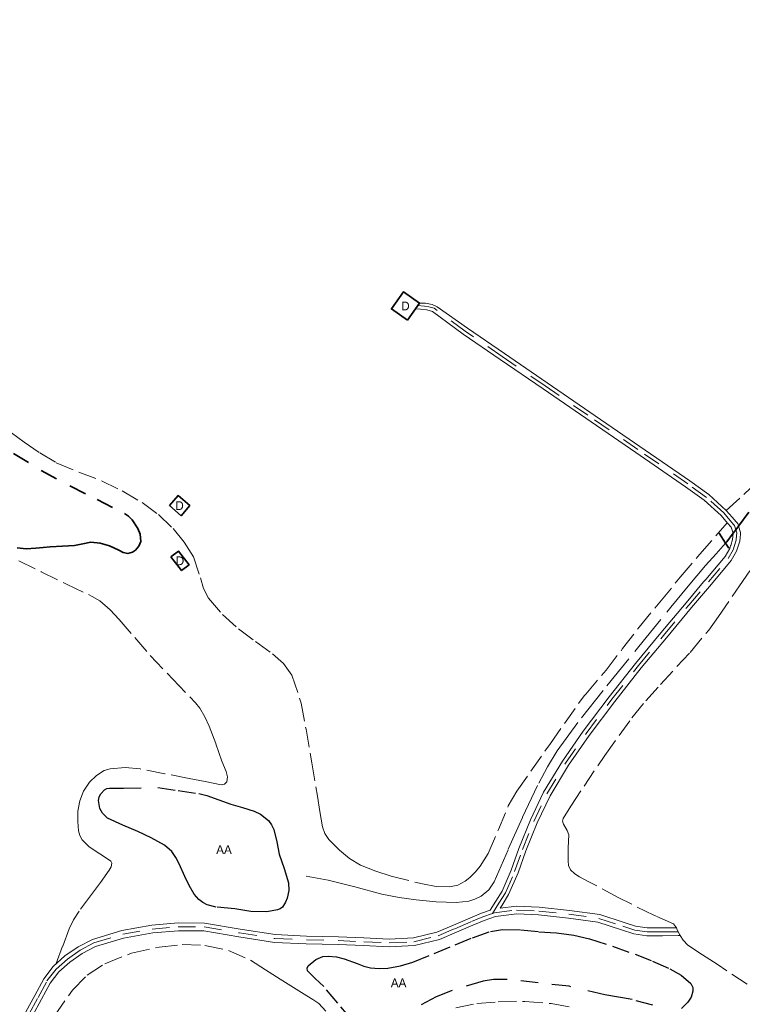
# Model space of a CAD drawing. Header units: metres. Extents: x 397317 to 400830, y 4588008 to 4590370.
# Tile 8 of 88: x 397708 to 397915, y 4589137 to 4589419. Entities that reach past the tile are written whole.
import ezdxf
from ezdxf.enums import TextEntityAlignment as Align

# ---------------------------------------------------------------- set-up
doc = ezdxf.new("R2010")
doc.units = ezdxf.units.M
doc.header["$MEASUREMENT"] = 0
for name, pattern in [('bt5mv20_canale', [17.375, 10, -2.75, 1.875, -2.75]), ('bt5mv20_nopinta', [10, 5, -5]), ('bt5mv20_tlin1', [7, 5.25, -1.75])]:
    doc.linetypes.add(name, pattern=pattern)
for name, color, linetype, lineweight in [('ARB01_CN', 7, 'Continuous', 15), ('ARB01_LN', 7, 'Continuous', 15), ('CAN01_LN', 7, 'Continuous', 15), ('CAN02_LN', 7, 'Continuous', 15), ('COB01_LN', 7, 'Continuous', 15), ('EDI01_CN', 7, 'Continuous', 15), ('EDI01_LN', 7, 'Continuous', 15), ('PAR01_LN', 7, 'Continuous', 15), ('PON02_LN', 7, 'Continuous', 15), ('VIA16_LN', 7, 'Continuous', 15), ('VIA19_LN', 7, 'Continuous', 15)]:
    doc.layers.add(name, color=color, linetype=linetype, lineweight=lineweight)
doc.styles.add('034', font='txt')

msp = doc.modelspace()

# ---------------------------------------------------------------- linework, layer by layer
at = {"layer": 'ARB01_LN', "color": 3, "linetype": 'bt5mv20_nopinta', "lineweight": 25}
for points in [[(397747.87, 4589199.47, 145.31), (397753.75, 4589198.57, 145.18), (397759.63, 4589197.68, 145.05), (397761.98, 4589197.14, 144.9), (397765.4, 4589195.94, 144.41), (397768.79, 4589194.69, 143.75), (397772.16, 4589193.68, 143.02), (397775.5, 4589192.65, 142.17), (397777.3, 4589191.84, 141.61), (397779.59, 4589189.98, 140.65), (397780.47, 4589188.78, 140.18), (397781.14, 4589187.42, 139.77), (397781.99, 4589183.86, 139.03), (397782.67, 4589180.3, 138.55), (397784.05, 4589176.21, 138.27), (397785.37, 4589172.12, 138.28), (397785.47, 4589169.92, 138.5), (397784.93, 4589167.69, 138.99), (397784.5, 4589166.57, 139.49), (397783.6, 4589165.19, 140.52), (397782.97, 4589164.69, 140.97), (397782.18, 4589164.34, 141.24), (397779.15, 4589163.8, 141.73), (397774.51, 4589163.95, 142.35), (397769.91, 4589164.63, 142.88), (397764.59, 4589165.17, 143.5), (397762.02, 4589165.85, 143.75), (397760.81, 4589166.47, 143.83), (397759.67, 4589167.34, 143.88), (397758.31, 4589168.88, 143.82), (397756.89, 4589171.36, 143.53), (397755.62, 4589173.91, 143.28), (397753.97, 4589177.59, 143.08), (397753.09, 4589179.4, 143.03), (397751.92, 4589181.07, 143.05), (397749.76, 4589182.96, 143.17), (397746.01, 4589184.99, 143.38), (397742.13, 4589186.8, 143.6), (397737.82, 4589188.68, 143.85), (397733.51, 4589190.68, 144.13), (397732.07, 4589192.04, 144.46), (397731.31, 4589193.44, 144.89), (397730.88, 4589195.7, 145.5), (397731.05, 4589196.74, 145.68), (397731.52, 4589197.63, 145.7), (397732.63, 4589198.75, 145.59), (397733.3, 4589199.14, 145.53), (397734.03, 4589199.29, 145.47), (397736.07, 4589199.27, 145.32), (397738.1, 4589199.25, 145.17), (397747.87, 4589199.47, 145.31)], [(397803.61, 4589132.76, 144.21), (397799.44, 4589137.65, 144.16), (397795.42, 4589142.43, 144.07), (397793.01, 4589144.67, 143.95), (397790.8, 4589146.88, 143.55), (397790.67, 4589147.67, 143.3), (397791.01, 4589148.32, 143.08), (397793.14, 4589150.13, 142.39), (397795.18, 4589151, 141.86), (397796.73, 4589151.16, 141.48), (397799.05, 4589150.9, 140.94), (397801.32, 4589150.37, 140.51), (397805.03, 4589148.99, 140.21), (397806.89, 4589148.25, 140.15), (397808.79, 4589147.77, 140), (397811.28, 4589147.55, 139.63), (397813.79, 4589147.69, 139.31), (397817.43, 4589148.34, 139.1), (397821, 4589149.39, 138.88), (397827.05, 4589151.86, 138.43), (397833.06, 4589154.35, 137.96), (397838.07, 4589156.4, 137.55), (397843.23, 4589158.19, 137.14), (397846.66, 4589158.76, 136.89), (397851.88, 4589158.62, 136.52), (397857.1, 4589158.13, 136.18), (397862.1, 4589157.8, 135.93), (397867.08, 4589157.12, 135.7), (397871.57, 4589156.04, 135.4), (397878.13, 4589153.98, 134.87), (397884.63, 4589151.66, 134.39), (397889.65, 4589149.68, 134.2), (397894.61, 4589147.49, 134.12), (397897.81, 4589145.64, 134.12), (397900.57, 4589143.32, 134.31), (397901.16, 4589142.15, 134.54), (397901.17, 4589141.07, 134.82), (397900.66, 4589139.4, 135.34), (397899.71, 4589137.94, 135.93), (397897.89, 4589136.16, 137.13)], [(397865.76, 4589142.48, 144.81), (397856.88, 4589143.47, 144.9), (397848, 4589144.45, 144.99), (397844.02, 4589144.44, 144.98), (397841.06, 4589143.96, 144.93), (397832.23, 4589141.3, 144.73), (397827.64, 4589139.46, 144.73), (397823.32, 4589137.13, 144.73)], [(397889.75, 4589137.09, 139.55), (397883.76, 4589138.66, 140.89), (397879.86, 4589139.35, 141.95), (397875.96, 4589140.03, 143.01), (397865.76, 4589142.48, 144.81)]]:
    msp.add_polyline3d(points, dxfattribs=at)
at = {"layer": 'CAN01_LN', "color": 202, "linetype": 'bt5mv20_canale', "lineweight": 15}
msp.add_polyline3d([(397790.39, 4589174.01, 135.38), (397793.52, 4589173.43, 135.19), (397796.65, 4589172.85, 135), (397804.37, 4589170.94, 134.82), (397812.07, 4589168.89, 134.77), (397816.99, 4589167.96, 134.64), (397821.94, 4589167.21, 134.51), (397827.67, 4589166.67, 134.34), (397833.41, 4589166.52, 134.15), (397837, 4589166.88, 133.99), (397838.76, 4589167.42, 133.9), (397840.49, 4589168.28, 133.82), (397842.69, 4589170.13, 133.78), (397844.21, 4589172.45, 133.75), (397848.31, 4589181.73, 133.27), (397852.38, 4589190.97, 132.82), (397857.03, 4589200.63, 132.62), (397859.52, 4589205.37, 132.55), (397862.33, 4589209.95, 132.5), (397869.23, 4589219.41, 132.52), (397876.5, 4589228.53, 132.49), (397885.67, 4589239.82, 131.93), (397894.88, 4589251.08, 131.3), (397899.81, 4589257.09, 131.12), (397904.85, 4589263.01, 131.03), (397907.89, 4589266.42, 131.03), (397910.58, 4589269.43, 131.03)], dxfattribs=at)
at = {"layer": 'CAN02_LN', "color": 202, "linetype": 'bt5mv20_nopinta', "lineweight": 35}
msp.add_polyline3d([(397910.58, 4589269.43, 131.03), (397910.93, 4589269.83, 131.03), (397912.74, 4589272.26, 131.02), (397913.51, 4589273.3, 131.02), (397914.27, 4589274.32, 131.02), (397917.98, 4589279.3, 131)], dxfattribs=at)
at = {"layer": 'COB01_LN', "color": 92, "linetype": 'bt5mv20_nopinta', "lineweight": 35}
msp.add_polyline3d([(397706.55, 4589295.12, 135.43), (397714.51, 4589290.29, 135.33), (397722.68, 4589285.85, 135.34), (397730.49, 4589281.94, 135.58), (397738.35, 4589277.94, 136.21), (397739.51, 4589277.13, 136.39), (397740.55, 4589276.1, 136.69), (397742.16, 4589273.67, 137.54), (397742.81, 4589271.99, 138.23), (397742.98, 4589269.96, 139.21), (397742.49, 4589268.61, 140.27), (397741.5, 4589267.4, 141.62), (397740.62, 4589266.83, 142.43), (397739.26, 4589266.52, 143.07), (397737.99, 4589266.8, 143.25), (397736.72, 4589267.43, 143.34), (397734.09, 4589268.67, 143.54), (397731.38, 4589269.4, 144.01), (397728.66, 4589269.74, 144.39), (397726.36, 4589269.28, 144.41), (397724.05, 4589268.77, 144.24), (397720.58, 4589268.56, 143.8), (397717.09, 4589268.34, 143.35), (397715.02, 4589268.16, 143.3), (397712.94, 4589267.98, 143.47), (397710.2, 4589267.83, 144.21), (397707.57, 4589268.13, 145.18)], dxfattribs=at)
at = {"layer": 'EDI01_LN', "color": 1, "linetype": 'Continuous', "lineweight": 35}
for points in [[(397819.42, 4589333.36, 135.13), (397822.82, 4589338.22, 135.13), (397818.24, 4589341.42, 135.13), (397814.84, 4589336.56, 135.13), (397819.42, 4589333.36, 135.13)], [(397751.19, 4589280.19, 135.89), (397754.55, 4589277.3, 135.89), (397757.04, 4589280.2, 135.89), (397753.68, 4589283.09, 135.89), (397751.19, 4589280.19, 135.89)], [(397751.64, 4589265.51, 137.12), (397754.7, 4589261.58, 137.12), (397756.84, 4589263.25, 137.12), (397753.78, 4589267.18, 137.12), (397751.64, 4589265.51, 137.12)]]:
    msp.add_polyline3d(points, dxfattribs=at)
at = {"layer": 'PAR01_LN', "color": 3, "linetype": 'bt5mv20_tlin1', "lineweight": 15}
for points in [[(397910.76, 4589278.81, 131.92), (397915.76, 4589283.41, 131.52), (397920.76, 4589288.01, 131.11), (397924.21, 4589291.72, 130.91), (397927.27, 4589295.81, 130.85), (397933.23, 4589304.12, 130.88), (397941.64, 4589314.52, 130.86), (397950.07, 4589324.91, 130.83), (397967.03, 4589345.51, 130.5), (397984.06, 4589366.08, 130.11), (397986.91, 4589369.9, 130.07), (397989.46, 4589373.95, 130.08), (397993.88, 4589382.3, 130.31), (397994.15, 4589383.37, 130.39), (397993.97, 4589384.48, 130.49), (397993.54, 4589385.02, 130.55), (397988.68, 4589388.19, 130.98), (397983.72, 4589391.09, 131.21), (397971.09, 4589398.36, 130.89), (397958.49, 4589405.69, 130.47), (397953.45, 4589408.88, 130.42), (397948.57, 4589412.3, 130.37), (397939.2, 4589419.71, 130.32)], [(397700.27, 4589305.11, 133.45), (397709.56, 4589298.41, 133.19), (397714.08, 4589295.3, 133.19), (397718.79, 4589292.48, 133.19), (397725.22, 4589289.8, 133.19), (397731.75, 4589287.33, 133.19), (397737.66, 4589284.39, 133.19), (397743.39, 4589281.07, 133.19), (397748.04, 4589277.64, 133.19)], [(397748.04, 4589277.64, 133.19), (397752.26, 4589273.62, 133.19), (397755.42, 4589269.74, 133.19), (397758.07, 4589265.54, 133.19), (397760.09, 4589259.52, 133.19), (397760.97, 4589256.46, 133.19), (397762.41, 4589253.65, 133.19), (397766.43, 4589249, 133.21), (397771.01, 4589244.91, 133.24), (397775.87, 4589241.31, 133.25), (397780.73, 4589237.71, 133.25), (397783.88, 4589234.98, 133.25), (397786.31, 4589231.63, 133.25), (397788.97, 4589223.58, 133.41), (397790.35, 4589216.15, 133.59), (397792.01, 4589206.53, 133.5), (397793.67, 4589196.92, 133.43), (397794.35, 4589192.53, 133.43), (397795.05, 4589188.14, 133.43), (397795.74, 4589186.23, 133.43), (397796.91, 4589184.54, 133.43), (397799.96, 4589181.5, 133.43), (397802.81, 4589179.08, 133.43), (397805.99, 4589177.21, 133.43), (397810.35, 4589175.45, 133.43), (397814.75, 4589174.04, 133.43), (397823.72, 4589171.79, 133.43), (397827.6, 4589171.11, 133.41), (397831.5, 4589170.99, 133.37), (397833.8, 4589171.47, 133.37), (397835.96, 4589172.56, 133.38), (397837.3, 4589173.61, 133.37), (397838.91, 4589175.23, 133.33), (397840.26, 4589176.92, 133.27), (397842.5, 4589180.57, 133.16), (397845.49, 4589187.36, 133.04), (397848.29, 4589194.19, 132.94), (397850.73, 4589198.42, 132.92), (397860.37, 4589212.04, 132.92), (397870, 4589225.66, 132.92), (397870.48, 4589226.21, 132.91), (397876.35, 4589233.07, 132.81), (397881.06, 4589239.24, 132.37), (397885.81, 4589245.39, 131.82), (397891.69, 4589252.54, 131.33), (397897.59, 4589259.67, 131.05), (397903.16, 4589266.27, 131.03), (397911.05, 4589275.28, 132.03)], [(397916.75, 4589143.06, 130.88), (397908.15, 4589148.78, 130.88), (397903.96, 4589151.5, 130.88), (397899.78, 4589154.25, 130.88), (397898.43, 4589155.68, 130.88), (397897.57, 4589156.99, 130.88), (397897.33, 4589157.35, 130.88), (397896.61, 4589158.98, 130.88), (397896.45, 4589159.21, 130.88), (397895.64, 4589160.37, 130.88), (397890.66, 4589162.58, 130.87), (397889.96, 4589162.83, 130.87), (397879.81, 4589167.93, 130.95), (397871.38, 4589172.41, 131.02), (397868.66, 4589173.83, 131.02), (397867.36, 4589174.69, 131.02), (397866.13, 4589175.82, 131.02), (397865.55, 4589177.07, 131.02), (397865.42, 4589178.43, 131.02), (397865.5, 4589182.15, 131.02), (397865.61, 4589185.86, 131.02), (397865.19, 4589187.1, 131.03), (397864.1, 4589188.91, 131.06), (397863.82, 4589189.78, 131.06), (397864.01, 4589190.59, 131.02), (397866.25, 4589194.09, 130.59), (397870, 4589199.84, 130.04), (397875.96, 4589208.63, 130.04), (397883.74, 4589219.39, 130.04), (397887.7, 4589224.24, 130.04), (397891.88, 4589228.92, 130.04), (397900.37, 4589238.15, 130.04), (397905.72, 4589244.54, 130.04), (397908.52, 4589248.39, 130.04), (397914.51, 4589257.19, 130.04), (397920.5, 4589266, 130.04)], [(397708.05, 4589264.35, 147.02), (397714.45, 4589261.26, 146.85), (397721.75, 4589257.73, 146.71), (397729.05, 4589254.2, 146.64), (397731.25, 4589252.89, 146.63), (397734.19, 4589250.38, 146.62)], [(397734.19, 4589250.38, 146.62), (397736.82, 4589247.53, 146.64), (397741.27, 4589242.37, 146.7), (397745.72, 4589237.21, 146.75), (397752.21, 4589230.45, 146.42), (397758.69, 4589223.7, 146.09), (397759.91, 4589222.19, 146.03), (397761.38, 4589219.65, 145.95), (397762.6, 4589216.96, 145.86), (397764.52, 4589211.99, 145.61), (397766.24, 4589206.98, 145.36), (397767.5, 4589204, 145.28), (397767.87, 4589202.5, 145.25), (397767.66, 4589201.02, 145.24), (397766.99, 4589200.36, 145.24), (397766.06, 4589200.21, 145.24), (397761.47, 4589201.12, 145.29), (397756.88, 4589202.03, 145.37), (397749.87, 4589203.39, 145.59), (397742.85, 4589204.75, 145.8), (397738.53, 4589205.2, 145.87), (397734.19, 4589204.82, 145.91), (397732.53, 4589204.29, 145.91), (397730.32, 4589202.88, 145.91), (397728.34, 4589200.92, 145.91), (397726.58, 4589198.41, 145.91), (397725.5, 4589195.66, 145.95), (397724.99, 4589192.66, 146.16), (397724.95, 4589189.66, 146.44), (397725.15, 4589186.98, 146.66), (397725.5, 4589185.66, 146.74), (397726.2, 4589184.4, 146.76), (397728.12, 4589182.54, 146.73), (397730.19, 4589181.09, 146.69), (397732.35, 4589179.78, 146.65), (397734.4, 4589178.35, 146.62), (397734.67, 4589177.78, 146.62), (397734.5, 4589176.72, 146.62), (397733.99, 4589175.74, 146.62), (397731.44, 4589172.25, 146.62), (397728.92, 4589168.74, 146.62), (397725.37, 4589164, 147.13), (397723.72, 4589161.56, 147.56), (397722.45, 4589158.93, 147.92), (397720.61, 4589153.93, 148.41), (397718.76, 4589148.92, 148.9)], [(397718.25, 4589134.03, 147.35), (397723.49, 4589141.39, 147.27), (397727.64, 4589145.64, 147.16), (397732.74, 4589148.95, 147.02), (397740.39, 4589151.98, 146.65), (397748.32, 4589153.69, 146.33), (397754.87, 4589154.46, 146.29), (397761.4, 4589154.21, 146.27), (397768.15, 4589152.74, 146.21), (397774.44, 4589149.94, 146.13), (397778.7, 4589147.22, 146.02), (397782.96, 4589144.5, 145.85), (397786.75, 4589142.12, 145.63), (397790.55, 4589139.74, 145.41), (397792.27, 4589138.67, 145.35), (397793.98, 4589137.59, 145.33), (397796.06, 4589135.39, 145.32)], [(397833.24, 4589136.28, 145.48), (397839.3, 4589137.56, 145.48), (397845.4, 4589138.04, 145.48), (397853, 4589138.11, 145.57), (397860.6, 4589137.51, 145.72), (397867.45, 4589136.25, 146.03)]]:
    msp.add_polyline3d(points, dxfattribs=at)
at = {"layer": 'PON02_LN', "color": 1, "linetype": 'Continuous', "lineweight": 35}
msp.add_polyline3d([(397911.47, 4589268.05, 131.73), (397910.58, 4589269.43, 131.73), (397908.75, 4589272.26, 131.73)], dxfattribs=at)
at = {"layer": 'VIA16_LN', "color": 42, "linetype": 'bt5mv20_nopinta', "lineweight": 15}
for points in [[(397843.76, 4589163.35, 135.02), (397845.61, 4589166.31, 135.09), (397847.46, 4589169.28, 135.2), (397850.12, 4589175.34, 135.29), (397852.33, 4589181.63, 135.2), (397855.58, 4589189.72, 134.69), (397859.35, 4589197.58, 134.17), (397864.69, 4589206.45, 133.9), (397870.61, 4589214.93, 133.75), (397877.98, 4589224.73, 133.31), (397885.59, 4589234.34, 132.83), (397892.79, 4589243.03, 132.47), (397900.03, 4589251.69, 132.32), (397905.68, 4589258.36, 132.32), (397911.34, 4589265.05, 132.32), (397912.74, 4589267.52, 132.32), (397913.51, 4589270.02, 132.32), (397913.58, 4589270.25, 132.32), (397913.62, 4589270.61, 132.31), (397913.8, 4589272.41, 132.23), (397913.51, 4589273.3, 132.17), (397913.11, 4589274.51, 132.1), (397912.96, 4589274.68, 132.09), (397911.79, 4589276.03, 132.02), (397910.01, 4589278.08, 131.92), (397905.06, 4589282.56, 131.75), (397899.72, 4589286.47, 131.67), (397885.42, 4589296.29, 131.6), (397871.11, 4589306.1, 131.55), (397858.84, 4589314.5, 131.5), (397846.58, 4589322.91, 131.56), (397835.99, 4589330.19, 131.71), (397827.06, 4589336.73, 131.84), (397825.58, 4589337.15, 131.86), (397824.27, 4589337.37, 131.86), (397822.3, 4589337.48, 131.86)], [(397843.76, 4589163.35, 135.02), (397844.37, 4589163.57, 134.98), (397850.69, 4589164.32, 134.56), (397857.04, 4589164.02, 134.12), (397865.67, 4589163.13, 133.4), (397874.25, 4589161.95, 132.6), (397881.12, 4589159.74, 131.71), (397884.53, 4589158.58, 131.3), (397888.05, 4589158.08, 131.08), (397892.53, 4589158.09, 130.98), (397897, 4589158.1, 130.88)], [(397711.03, 4589134.6, 149.13), (397713.59, 4589139.28, 149.08), (397716.13, 4589144.01, 149.11), (397718.72, 4589147.39, 148.97), (397721.98, 4589150.3, 148.68), (397725.63, 4589152.85, 148.31), (397729.6, 4589154.89, 147.92), (397737.84, 4589157.38, 147.11), (397746.28, 4589158.85, 146.29), (397753.73, 4589159.51, 145.79), (397761.17, 4589159.49, 145.23), (397771.29, 4589157.77, 144.1), (397781.39, 4589156.18, 142.86), (397790.47, 4589155.77, 141.77), (397799.57, 4589155.57, 140.68), (397806.9, 4589155.25, 139.74), (397814.22, 4589154.92, 138.78), (397821.26, 4589155.23, 138.03), (397828.21, 4589156.96, 137.31), (397833, 4589158.98, 136.42), (397837.74, 4589161.02, 135.56), (397840.99, 4589162.37, 135.21), (397843.76, 4589163.35, 135.02)]]:
    msp.add_polyline3d(points, dxfattribs=at)
at = {"layer": 'VIA19_LN', "color": 7, "linetype": 'Continuous', "lineweight": 15}
for points in [[(397710.08, 4589135.17, 149.13), (397712.62, 4589139.81, 149.08), (397715.19, 4589144.61, 149.11), (397717.9, 4589148.15, 148.97), (397721.29, 4589151.17, 148.68), (397725.06, 4589153.81, 148.31), (397729.18, 4589155.92, 147.92), (397737.58, 4589158.47, 147.11), (397746.14, 4589159.95, 146.29), (397753.68, 4589160.62, 145.79), (397761.27, 4589160.6, 145.23), (397771.47, 4589158.86, 144.1), (397781.5, 4589157.29, 142.86), (397790.51, 4589156.88, 141.77), (397799.61, 4589156.68, 140.68), (397806.95, 4589156.36, 139.74), (397814.22, 4589156.03, 138.78), (397821.1, 4589156.34, 138.03), (397827.86, 4589158.02, 137.31), (397832.56, 4589160, 136.42), (397837.31, 4589162.04, 135.56), (397840.59, 4589163.41, 135.21), (397843.13, 4589164.31, 135.04), (397844.73, 4589166.87, 135.09), (397846.53, 4589169.77, 135.2), (397849.15, 4589175.72, 135.29), (397851.35, 4589182, 135.2), (397854.62, 4589190.14, 134.69), (397858.43, 4589198.08, 134.17), (397863.82, 4589207.01, 133.9), (397869.76, 4589215.54, 133.75), (397877.16, 4589225.37, 133.31), (397884.78, 4589235, 132.83), (397891.99, 4589243.7, 132.47), (397899.23, 4589252.36, 132.32), (397904.27, 4589258.32, 132.32), (397904.88, 4589259.04, 132.32), (397910.48, 4589265.65, 132.32), (397911.77, 4589267.94, 132.32), (397912, 4589268.69, 132.32), (397912.03, 4589268.77, 132.32), (397912.55, 4589270.46, 132.32), (397912.74, 4589272.26, 132.23), (397912.74, 4589272.3, 132.23), (397912.27, 4589273.7, 132.12), (397912.18, 4589273.98, 132.1), (397911.12, 4589275.2, 132.03), (397909.26, 4589277.35, 131.92), (397904.4, 4589281.75, 131.75), (397899.12, 4589285.62, 131.67), (397884.83, 4589295.43, 131.6), (397870.52, 4589305.24, 131.55), (397858.25, 4589313.64, 131.5), (397845.99, 4589322.05, 131.56), (397835.39, 4589329.33, 131.71), (397826.6, 4589335.79, 131.84), (397825.01, 4589336.32, 131.86)], [(397825.01, 4589336.32, 131.86), (397823.19, 4589336.5, 131.86), (397821.65, 4589336.54, 131.86)], [(397826.47, 4589337.81, 131.86), (397824.6, 4589338.16, 131.86), (397822.82, 4589338.22, 131.86)], [(397896.45, 4589159.21, 130.88), (397892.52, 4589159.2, 130.98), (397888.13, 4589159.19, 131.08), (397884.79, 4589159.66, 131.3), (397881.47, 4589160.8, 131.71), (397874.5, 4589163.04, 132.6), (397865.8, 4589164.23, 133.4), (397857.12, 4589165.13, 134.12), (397850.65, 4589165.43, 134.56), (397845.95, 4589164.88, 134.86), (397846.5, 4589165.76, 135.09), (397848.39, 4589168.79, 135.2), (397851.09, 4589174.95, 135.29), (397853.31, 4589181.26, 135.2), (397856.53, 4589189.29, 134.69), (397860.27, 4589197.08, 134.17), (397865.57, 4589205.88, 133.9), (397871.46, 4589214.32, 133.75), (397878.81, 4589224.09, 133.31), (397886.4, 4589233.68, 132.83), (397893.6, 4589242.36, 132.47), (397900.83, 4589251.02, 132.32), (397906.48, 4589257.69, 132.32), (397912.2, 4589264.45, 132.32), (397913.7, 4589267.11, 132.32), (397914.61, 4589270.04, 132.32), (397914.71, 4589271.03, 132.28), (397914.81, 4589272.03, 132.25), (397914.86, 4589272.53, 132.23), (397914.27, 4589274.32, 132.14), (397914.04, 4589275.04, 132.1), (397913.59, 4589275.56, 132.08), (397912.46, 4589276.86, 132.02), (397910.76, 4589278.81, 131.92), (397905.72, 4589283.37, 131.75), (397900.32, 4589287.32, 131.67), (397886.01, 4589297.15, 131.6), (397871.7, 4589306.96, 131.55), (397859.43, 4589315.36, 131.5), (397847.17, 4589323.77, 131.56), (397836.58, 4589331.05, 131.71), (397827.97, 4589337.15, 131.84), (397826.47, 4589337.81, 131.86)], [(397711.98, 4589134.03, 149.13), (397714.57, 4589138.75, 149.08), (397717.07, 4589143.41, 149.11), (397719.54, 4589146.63, 148.97), (397722.67, 4589149.43, 148.68), (397726.21, 4589151.9, 148.31), (397730.02, 4589153.86, 147.92), (397738.1, 4589156.3, 147.11), (397746.42, 4589157.75, 146.29), (397753.78, 4589158.4, 145.79), (397761.07, 4589158.38, 145.23), (397771.11, 4589156.67, 144.1), (397781.28, 4589155.07, 142.86), (397790.43, 4589154.66, 141.77), (397799.53, 4589154.46, 140.68), (397806.85, 4589154.14, 139.74), (397814.22, 4589153.81, 138.78), (397821.42, 4589154.13, 138.03), (397828.56, 4589155.9, 137.31), (397833.43, 4589157.95, 136.42), (397838.17, 4589160, 135.56), (397841.39, 4589161.34, 135.21), (397844.62, 4589162.48, 134.98), (397850.73, 4589163.2, 134.56), (397856.96, 4589162.91, 134.12), (397865.54, 4589162.03, 133.4), (397874, 4589160.86, 132.6), (397880.77, 4589158.69, 131.71), (397884.27, 4589157.49, 131.3), (397887.97, 4589156.97, 131.08), (397892.53, 4589156.98, 130.98), (397897, 4589156.99, 130.88), (397897.57, 4589156.99, 130.88)]]:
    msp.add_polyline3d(points, dxfattribs=at)

# ---------------------------------------------------------------- texts
at = {"layer": 'ARB01_CN', "color": 251, "linetype": 'Continuous', "lineweight": 0, "style": '034'}
for p in [(397766.85, 4589181.63), (397816.87, 4589143.47)]:
    msp.add_text('AA', height=2.5, dxfattribs=at).set_placement(p, align=Align.MIDDLE_CENTER)
at = {"layer": 'EDI01_CN', "color": 251, "linetype": 'Continuous', "lineweight": 0, "style": '034'}
for p in [(397818.83, 4589337.39), (397754.11, 4589280.19), (397754.24, 4589264.38)]:
    msp.add_text('D', height=2.5, dxfattribs=at).set_placement(p, align=Align.MIDDLE_CENTER)

doc.saveas('drawing.dxf')
